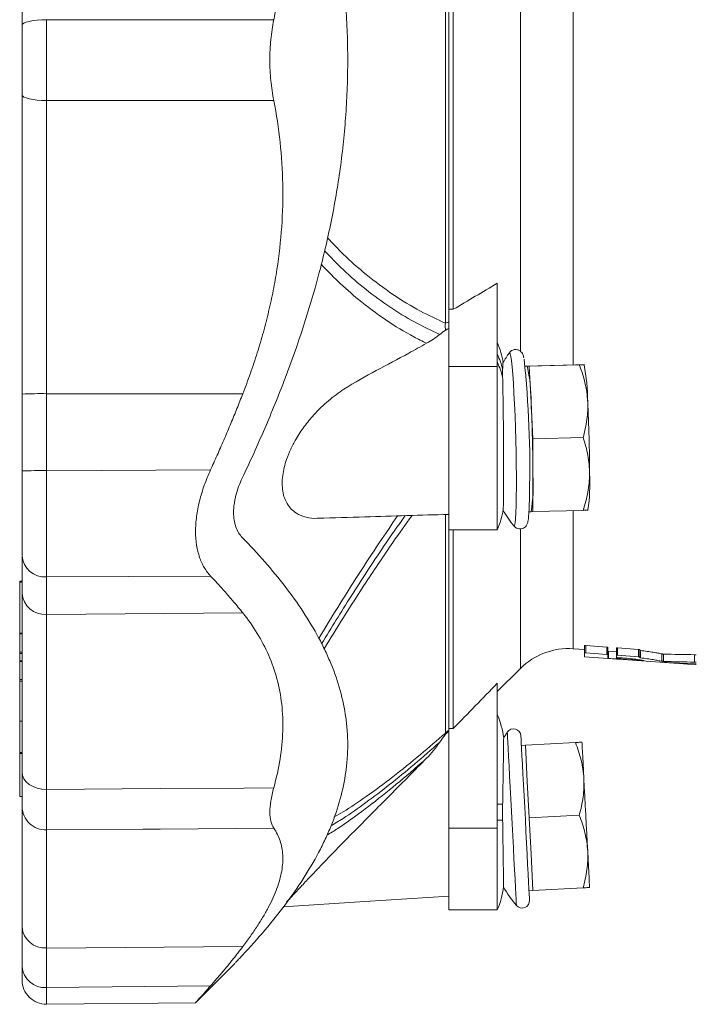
# Model space of a CAD drawing. Header units: millimetres. Extents: x 75 to 821, y -135 to 697.
# Tile 1 of 8: x 81 to 221, y -135 to 68. Entities that reach past the tile are written whole.
import ezdxf

# ---------------------------------------------------------------- set-up
doc = ezdxf.new("R2010")
doc.units = ezdxf.units.MM

msp = doc.modelspace()

# ---------------------------------------------------------------- linework, layer by layer
at = {"color": 8, "linetype": 'Continuous', "lineweight": 0}
for p, q in [((195.45, 122.33), (195.45, -3.36)), ((184.58, 119.55), (184.58, -0.61)), ((169.11, 5.27), (169.11, 113.71)), ((169.81, -3.7), (179.81, -3.7)), ((86.85, -9.27), (127.33, -9.28)), ((86.85, -25.14), (120.68, -24.97)), ((169.11, -79.22), (169.11, -34.21)), ((195.45, -33.38), (195.45, -61.84)), ((184.58, -37.23), (184.58, -65.91)), ((81.31, -48.11), (81.81, -48.11)), ((120.68, -46.86), (86.85, -47.03)), ((86.85, -54.77), (127.33, -54.46)), ((81.31, -58.78), (81.81, -58.78)), ((81.31, -62.52), (81.81, -62.52)), ((81.31, -62.85), (81.81, -62.85)), ((198.05, -62.72), (198.05, -61.19)), ((202.37, -63.03), (202.37, -61.5)), ((202.76, -63.85), (202.76, -62.35)), ((204.62, -63.19), (204.62, -61.66)), ((208.94, -63.5), (208.94, -61.97)), ((209.31, -63.72), (209.31, -62.2)), ((213.71, -64.41), (213.71, -62.9)), ((81.31, -64.47), (81.81, -64.47)), ((204.71, -63.88), (204.71, -63.67)), ((214.03, -64.64), (214.03, -64.63)), ((214.06, -64.45), (214.06, -62.93)), ((220.48, -64.59), (220.48, -63.07)), ((220.7, -65.1), (220.7, -64.97)), ((81.31, -68.21), (81.81, -68.21)), ((81.31, -68.54), (81.81, -68.54)), ((81.31, -76.74), (81.81, -76.74)), ((81.31, -83.21), (81.81, -83.21)), ((81.31, -83.45), (81.81, -83.45)), ((81.31, -92.3), (81.81, -92.3)), ((169.81, -98.81), (179.81, -98.81)), ((86.85, -123.53), (127.33, -123.23)), ((86.85, -131.66), (120.68, -131.31))]:
    msp.add_line(p, q, dxfattribs=at)
at = {"color": 7, "linetype": 'Continuous', "lineweight": 15}
for p, q in [((169.81, 110.85), (169.81, 8.12)), ((170.73, 110.85), (170.73, 8.12)), ((179.81, 13.48), (179.81, -3.7)), ((169.81, 8.12), (170.73, 8.12)), ((169.81, 8.12), (169.81, -3.7)), ((182.29, -0.86), (182.28, -0.88)), ((169.81, -3.7), (169.81, -37.35)), ((179.81, -3.7), (179.81, -37.35)), ((185.98, -3.61), (185.54, -3.62)), ((185.59, -3.61), (195.93, -3.34)), ((185.98, -3.61), (185.59, -3.61)), ((185.59, -3.61), (185.59, -3.62)), ((186.37, -3.6), (185.98, -3.61)), ((186.37, -3.6), (196.72, -3.33)), ((186.76, -11.1), (186.37, -3.6)), ((197.72, -3.35), (197.68, -3.29)), ((187.16, -18.59), (186.76, -11.1)), ((187.16, -18.59), (197.5, -18.32)), ((187.16, -26.09), (187.16, -18.59)), ((187.16, -33.59), (187.16, -26.09)), ((186.33, -33.61), (186.76, -33.6)), ((186.76, -33.6), (187.16, -33.59)), ((187.16, -33.59), (197.5, -33.32)), ((198.46, -33.32), (198.5, -33.24)), ((169.81, -37.35), (179.81, -37.35)), ((169.81, -37.35), (169.81, -78.28)), ((170.73, -37.35), (170.73, -78.28)), ((81.81, -47.91), (81.31, -47.91)), ((81.31, -47.91), (81.31, -48.11)), ((81.31, -58.66), (81.31, -48.11)), ((81.81, -58.66), (81.31, -58.66)), ((81.31, -58.66), (81.31, -58.78)), ((81.31, -62.52), (81.31, -58.78)), ((81.31, -62.52), (81.31, -62.85)), ((81.31, -64.35), (81.31, -62.85)), ((195.45, -61.84), (197.81, -62.01)), ((197.81, -62.73), (197.81, -61.2)), ((197.81, -63.51), (197.81, -62.73)), ((202.37, -61.5), (198.05, -61.19)), ((198.05, -62.72), (202.37, -63.03)), ((202.61, -63.07), (202.61, -61.55)), ((202.61, -62.34), (204.38, -62.47)), ((204.38, -63.2), (204.38, -61.67)), ((208.94, -61.97), (204.62, -61.66)), ((209.18, -63.54), (209.18, -62.01)), ((81.81, -64.35), (81.31, -64.35)), ((81.31, -64.35), (81.31, -64.47)), ((81.31, -68.21), (81.31, -64.47)), ((197.81, -63.51), (202.61, -63.85)), ((202.61, -63.07), (202.61, -63.85)), ((204.38, -63.63), (204.38, -63.2)), ((204.38, -63.87), (204.38, -63.63)), ((204.38, -63.97), (204.38, -63.87)), ((204.62, -63.19), (208.94, -63.5)), ((204.82, -64), (217.18, -64.87)), ((209.18, -63.54), (209.18, -63.69)), ((179.81, -70.67), (184.58, -65.91)), ((81.31, -68.21), (81.31, -68.54)), ((81.31, -76.74), (81.31, -68.54)), ((179.81, -68.96), (179.81, -98.81)), ((81.31, -76.74), (81.31, -76.77)), ((81.31, -76.77), (81.81, -76.77)), ((81.31, -83.21), (81.31, -76.77)), ((169.81, -78.28), (170.73, -78.28)), ((169.81, -78.28), (169.81, -98.81)), ((185.59, -81.71), (195.93, -81.17)), ((185.59, -81.71), (184.79, -81.76)), ((185.98, -89.2), (185.59, -81.71)), ((81.31, -83.21), (81.31, -83.45)), ((81.31, -92.3), (81.31, -83.45)), ((186.37, -96.69), (185.98, -89.2)), ((81.31, -92.3), (81.31, -92.33)), ((81.31, -92.33), (81.81, -92.33)), ((186.37, -96.69), (196.72, -96.15)), ((186.76, -104.18), (186.37, -96.69)), ((169.81, -98.81), (169.81, -115.69)), ((179.81, -98.81), (179.81, -115.69)), ((187.16, -111.67), (186.76, -104.18)), ((187.16, -111.67), (197.5, -111.13)), ((186.36, -111.72), (187.16, -111.67)), ((169.81, -115.69), (179.81, -115.69)), ((117.6, -134.82), (125.43, -126.98)), ((86.86, -135.13), (117.6, -134.82))]:
    msp.add_line(p, q, dxfattribs=at)
at = {"color": 8, "linetype": 'Continuous', "lineweight": 0, "flags": 128}
for points in [[(81.81, 66.64), (81.91, 66.87), (82.2, 67.09), (82.66, 67.3), (83.29, 67.47), (84.06, 67.62), (84.93, 67.73), (85.87, 67.79), (86.85, 67.81)], [(86.85, 67.81), (110.28, 67.81), (127.54, 67.8), (133.71, 67.8)], [(86.85, 51.16), (85.87, 51.18), (84.93, 51.25), (84.06, 51.35), (83.29, 51.5), (82.66, 51.68), (82.2, 51.88), (81.91, 52.1), (81.81, 52.33)], [(133.71, 51.17), (110.28, 51.16), (106.74, 51.16), (86.85, 51.16)], [(183.72, -30.53), (183.74, -28.5), (183.74, -26.28), (183.72, -23.9), (183.68, -21.41), (183.62, -18.87), (183.55, -16.32), (183.46, -13.83), (183.36, -11.43), (183.25, -9.18), (183.12, -7.12), (182.99, -5.3), (182.86, -3.75), (182.73, -2.51), (182.6, -1.6), (182.47, -1.03), (182.35, -0.82), (182.29, -0.86)], [(183.22, -36.53), (183.27, -36.57), (183.38, -36.41), (183.48, -35.89), (183.56, -35.03), (183.64, -33.82), (183.69, -32.32), (183.72, -30.53)], [(183.74, -114.74), (183.74, -114.67), (183.72, -114.27), (183.68, -113.52), (183.62, -112.43), (183.55, -111.03), (183.46, -109.33), (183.36, -107.38), (183.25, -105.22), (183.12, -102.89), (182.99, -100.44), (182.86, -97.91), (182.73, -95.36), (182.6, -92.85), (182.47, -90.41), (182.35, -88.11), (182.24, -85.99), (182.14, -84.08), (182.05, -82.44), (181.98, -81.09), (181.93, -80.07), (181.89, -79.38), (181.87, -79.05), (181.87, -79.03)], [(81.81, -87.24), (81.91, -87.95), (82.2, -88.63), (82.66, -89.26), (83.29, -89.81), (84.06, -90.26), (84.93, -90.6), (85.87, -90.8), (86.85, -90.86)], [(86.85, -90.86), (110.28, -90.68), (127.54, -90.55), (133.71, -90.51)], [(179.81, -93.89), (179.99, -93.89), (180.15, -93.89), (180.3, -93.89), (180.44, -93.89), (180.58, -93.89), (180.7, -93.89), (180.81, -93.89), (180.91, -93.89)], [(179.81, -97.19), (179.98, -97.19), (180.15, -97.19), (180.3, -97.19), (180.44, -97.19), (180.57, -97.19), (180.7, -97.19), (180.81, -97.19), (180.91, -97.19)], [(133.71, -98.82), (110.28, -99.01), (106.74, -99.03), (86.85, -99.19)]]:
    msp.add_lwpolyline(points, dxfattribs=at)
at = {"color": 7, "linetype": 'Continuous', "lineweight": 15, "flags": 128}
for points in [[(186.46, -113.68), (186.46, -113.61), (186.43, -113.2), (186.39, -112.44), (186.34, -111.35), (186.26, -109.95), (186.18, -108.27), (186.07, -106.33), (185.96, -104.2), (185.84, -101.91), (185.72, -99.5), (185.59, -97.04), (185.46, -94.57), (185.33, -92.15), (185.21, -89.82), (185.09, -87.64), (184.99, -85.66), (184.9, -83.91), (184.82, -82.43), (184.76, -81.26), (184.72, -80.42), (184.69, -79.93), (184.68, -79.79)], [(197.27, -81.1), (197.28, -81.23), (197.3, -81.61), (197.33, -82.24), (197.37, -83.11), (197.43, -84.2), (197.5, -85.49), (197.58, -86.96), (197.66, -88.59)], [(198.45, -103.57), (198.35, -101.81), (198.26, -99.96), (198.16, -98.04), (198.05, -96.08), (197.95, -94.13), (197.85, -92.2), (197.75, -90.35), (197.66, -88.59)], [(198.84, -111.06), (198.83, -110.93), (198.81, -110.55), (198.78, -109.92), (198.73, -109.05), (198.68, -107.97), (198.61, -106.67), (198.53, -105.2), (198.45, -103.57)], [(135.63, -115.03), (152.51, -113.95), (169.81, -112.84)]]:
    msp.add_lwpolyline(points, dxfattribs=at)
at = {"color": 8, "linetype": 'Continuous', "lineweight": 0}
for centre, radius, start, end in [((171.12, 0), 5.64, 103.4238, 110.9128), ((166.05, -7.82), 15.28, 13.4615, 25.7492), ((166.05, -9.47), 15.28, 13.503, 25.7491), ((85.59, -119.19), 94.06, 89.2277, 92.3007), ((86.52, -42.32), 4.72, 184.1976, 274.0768), ((171.92, -82.06), 4, 121.8758, 134.7677), ((86.71, -94.29), 4.9, 181.2271, 271.6496), ((86.49, -126.97), 4.7, 184.7064, 274.448)]:
    msp.add_arc(centre, radius, start, end, dxfattribs=at)
at = {"color": 7, "linetype": 'Continuous', "lineweight": 15}
for centre, radius, start, end in [((161.81, -6.2), 19.5, 9.742, 22.6199), ((206.86, -18.07), 30, 144.9967, 149.6131), ((-23.52, -24.44), 210.03, 358.524, 6.0884), ((154.88, -10.65), 31.89, 359.2026, 12.7647), ((159.87, -10.82), 38.57, 0.0421, 11.171), ((85.59, -99.3), 90.04, 89.1934, 92.4036), ((-117.93, -26.58), 305.09, 0.0908, 2.9081), ((-106.24, -26.27), 305.08, 0.0908, 2.9082), ((155.57, -28.2), 31.66, 350.1897, 3.8226), ((160.46, -27.77), 38.43, 351.8158, 2.9645), ((161.81, -29.85), 19.5, 337.3801, 350.1544), ((206.86, -18.07), 30, 210.3741, 218.0053), ((86.52, -50.06), 4.72, 184.1867, 274.0685), ((194.48, -75.81), 14, 86, 135), ((161.81, -82.89), 19.5, 7.8151, 22.6199), ((206.86, -95.62), 30, 146.4162, 149.1446), ((183.15, -79.87), 1.53, 3, 146.4162), ((161.81, -108.19), 19.5, 337.3801, 351.858), ((206.86, -95.62), 30, 210.7654, 219.5838), ((184.93, -113.76), 1.53, 219.5838, 3), ((86.49, -118.85), 4.69, 184.7183, 274.4565), ((86.81, -130.13), 5, 180, 270.6688)]:
    msp.add_arc(centre, radius, start, end, dxfattribs=at)
for centre, major_axis, ratio, start_param, end_param in [((278.6, 61.38), (310.53, 13.43), 0.406081, 4.448134, 4.45352), ((283.37, 61.38), (311.34, 13.46), 0.406081, 4.438862, 4.439813), ((296.28, 61.4), (313.52, 13.56), 0.406081, 4.398501, 4.415327), ((215.68, 58.3), (194.71, -17.9), 0.627608, 4.761372, 4.795949), ((296.28, 61.4), (313.52, 13.56), 0.406081, 4.429437, 4.451412), ((207.09, 58.32), (191.41, -17.59), 0.627608, 4.806416, 4.839938), ((207.35, 58.3), (193.79, -17.81), 0.627608, 4.804616, 4.837722)]:
    msp.add_ellipse(centre, major_axis=major_axis, ratio=ratio, start_param=start_param, end_param=end_param, dxfattribs=at)
for points, knots in [([(127.22, 145.64), (128.83, 142.26), (130.37, 138.86), (133.32, 132), (134.73, 128.55), (138.7, 118.09), (141.03, 111.01), (143.44, 101.96), (143.9, 100.15), (144.75, 96.5), (145.16, 94.68), (146.28, 89.18), (146.91, 85.5), (147.92, 78.12), (148.31, 74.41), (148.7, 68.83), (148.8, 66.97), (148.93, 63.23), (148.96, 61.36), (148.96, 59.49)], [0, 0, 0, 0, 0.125, 0.125, 0.25, 0.25, 0.5, 0.5, 0.5625, 0.5625, 0.625, 0.625, 0.75, 0.75, 0.875, 0.875, 0.9375, 0.9375, 1, 1, 1, 1]), ([(81.81, 128.32), (81.81, 123.13), (81.81, 117.94), (81.81, 107.58), (81.81, 102.41), (81.81, 92.11), (81.81, 86.97), (81.81, 76.76), (81.81, 71.68), (81.81, 66.64)], [0, 0, 0, 0, 0.25, 0.25, 0.5, 0.5, 0.75, 0.75, 1, 1, 1, 1]), ([(127.33, 128.25), (128.41, 125.48), (129.4, 122.66), (131.19, 117), (131.98, 114.16), (134.02, 105.57), (134.94, 99.77), (135.45, 92.41), (135.52, 90.93), (135.59, 87.99), (135.59, 86.52), (135.51, 82.15), (135.32, 79.26), (134.7, 73.5), (134.26, 70.64), (133.71, 67.8)], [0.0087579, 0.0087579, 0.0087579, 0.0087579, 0.01758219, 0.01758219, 0.02640649, 0.02640649, 0.04405508, 0.04405508, 0.04846723, 0.04846723, 0.05287937, 0.05287937, 0.06170367, 0.06170367, 0.07059436, 0.07059436, 0.07059436, 0.07059436]), ([(133.71, 67.8), (133.44, 66.45), (133.24, 65.08), (132.97, 62.31), (132.9, 60.91), (132.9, 58.07), (132.97, 56.67), (133.24, 53.89), (133.44, 52.52), (133.71, 51.17)], [0, 0, 0, 0, 0.25, 0.25, 0.5, 0.5, 0.75, 0.75, 1, 1, 1, 1]), ([(81.81, 66.64), (81.81, 65.46), (81.81, 64.27), (81.81, 62.47), (81.81, 61.86), (81.81, 60.66), (81.81, 60.06), (81.81, 57.07), (81.81, 54.69), (81.81, 52.33)], [0, 0, 0, 0, 0.25, 0.25, 0.375, 0.375, 0.5, 0.5, 1, 1, 1, 1]), ([(127.22, -26.66), (128.83, -23.29), (130.37, -19.88), (133.32, -13.03), (134.73, -9.57), (138.7, 0.88), (141.03, 7.97), (143.44, 17.01), (143.9, 18.83), (144.75, 22.47), (145.16, 24.3), (146.28, 29.79), (146.91, 33.47), (147.92, 40.85), (148.31, 44.56), (148.7, 50.14), (148.8, 52.01), (148.93, 55.74), (148.96, 57.62), (148.96, 59.49)], [0, 0, 0, 0, 0.125, 0.125, 0.25, 0.25, 0.5, 0.5, 0.5625, 0.5625, 0.625, 0.625, 0.75, 0.75, 0.875, 0.875, 0.9375, 0.9375, 1, 1, 1, 1]), ([(81.81, -9.34), (81.81, -4.16), (81.81, 1.03), (81.81, 11.39), (81.81, 16.56), (81.81, 26.87), (81.81, 32.01), (81.81, 42.22), (81.81, 47.3), (81.81, 52.33)], [0, 0, 0, 0, 0.25, 0.25, 0.5, 0.5, 0.75, 0.75, 1, 1, 1, 1]), ([(133.71, 51.17), (133.71, 51.15), (134.27, 48.32), (135.14, 42.6), (135.7, 33.9), (135.47, 25.1), (134.65, 17.79), (133.62, 11.99), (132.69, 7.68), (131.58, 3.39), (130.53, -0.15), (129.62, -2.97), (128.89, -5.07), (128.13, -7.18), (127.6, -8.58), (127.33, -9.28)], [0, 0, 0, 0, 0.001072, 0.143134, 0.285335, 0.428789, 0.571572, 0.642342, 0.713746, 0.784626, 0.856354, 0.891897, 0.927668, 0.963694, 1, 1, 1, 1]), ([(142.84, -34.93), (142.78, -34.93), (141.9, -35.03), (140.35, -34.78), (138.57, -34.12), (137.29, -33.1), (136.23, -31.73), (135.57, -29.93), (135.41, -27.84), (135.55, -25.67), (136.15, -23.22), (137.17, -20.72), (138.38, -18.4), (139.97, -15.99), (142.21, -13.27), (144.96, -10.62), (149.29, -7.5), (154.85, -4.48), (160.54, -1.49), (163.99, 0.43), (165.21, 1.11)], [0, 0, 0, 0, 0.004377, 0.058714, 0.112934, 0.145751, 0.178532, 0.23385, 0.261727, 0.289603, 0.34086, 0.374994, 0.409172, 0.456767, 0.504438, 0.573203, 0.642056, 0.782358, 0.922808, 1, 1, 1, 1]), ([(185.29, -1.9), (185.26, -1.75), (185.21, -1.5), (185.09, -1.18), (184.9, -0.82), (184.52, -0.43), (183.96, -0.17), (183.32, -0.15), (182.76, -0.37), (182.4, -0.69), (182.24, -0.92), (182.2, -1), (182.2, -1.01)], [0, 0, 0, 0, 0.198512, 0.340652, 0.453009, 0.545829, 0.641525, 0.739534, 0.832872, 0.912871, 0.992294, 1, 1, 1, 1]), ([(180.91, -4.26), (180.92, -3.95), (180.95, -3.32), (180.98, -2.9), (181, -2.9), (181.01, -2.91)], [0, 0, 0, 0, 0.400933, 0.813491, 1, 1, 1, 1]), ([(195.93, -3.34), (196.4, -3.33), (196.8, -3.32), (197.4, -3.31), (197.59, -3.3), (197.66, -3.3)], [0, 0, 0, 0, 0.5, 0.5, 1, 1, 1, 1]), ([(197.65, -3.3), (197.63, -3.3), (197.57, -3.31), (197.01, -3.32), (196.72, -3.33)], [0, 0, 0, 0, 0.458382, 1, 1, 1, 1]), ([(196.72, -3.33), (197.19, -4.55), (197.59, -5.77), (198.19, -8.26), (198.38, -9.52), (198.45, -10.79)], [0, 0, 0, 0, 0.5, 0.5, 1, 1, 1, 1]), ([(180.91, -5.9), (180.92, -6.4), (180.95, -7.42), (180.98, -9.33), (181.02, -11.49), (181.04, -13.83), (181.07, -16.32), (181.09, -18.84), (181.1, -21.36), (181.11, -23.78), (181.11, -26.07), (181.11, -28.12), (181.1, -29.91), (181.08, -31.35), (181.06, -32.42), (181.04, -33.05), (181.02, -33.15), (181.02, -33.19)], [0, 0, 0, 0, 0.067004, 0.1359512, 0.2029631, 0.2719137, 0.3390153, 0.4080537, 0.475324, 0.5445356, 0.6119725, 0.6813609, 0.7488624, 0.8183257, 0.8857468, 0.9551332, 1, 1, 1, 1]), ([(81.81, -25.21), (81.81, -22.74), (81.81, -20.28), (81.81, -17.81), (81.81, -14.99), (81.81, -12.16), (81.81, -9.34)], [0.01172815, 0.01172815, 0.01172815, 0.01172815, 0.01912773, 0.01912773, 0.01912773, 0.02759586, 0.02759586, 0.02759586, 0.02759586]), ([(127.33, -9.28), (127.13, -9.79), (126.73, -10.81), (126.12, -12.34), (125.5, -13.87), (124.86, -15.41), (124.22, -16.94), (123.56, -18.48), (122.89, -20.03), (122.21, -21.57), (121.52, -23.12), (121.01, -24.26), (120.73, -24.87), (120.68, -24.97)], [0, 0, 0, 0, 0.096269, 0.192919, 0.289958, 0.387398, 0.485247, 0.583517, 0.682216, 0.781353, 0.880938, 0.98098, 1, 1, 1, 1]), ([(198.45, -10.79), (198.48, -11.43), (198.48, -12.07), (198.43, -13.34), (198.37, -13.97), (198.12, -15.85), (197.84, -17.09), (197.5, -18.32)], [0, 0, 0, 0, 0.25, 0.25, 0.5, 0.5, 1, 1, 1, 1]), ([(198.84, -25.79), (198.84, -25.15), (198.81, -24.52), (198.68, -23.24), (198.59, -22.61), (198.24, -20.74), (197.91, -19.52), (197.5, -18.32)], [0, 0, 0, 0, 0.25, 0.25, 0.5, 0.5, 1, 1, 1, 1]), ([(81.81, -25.21), (81.81, -26.1), (81.81, -26.99), (81.81, -28.74), (81.81, -29.6), (81.81, -31.3), (81.81, -32.14), (81.81, -33.78), (81.81, -34.57), (81.81, -36.09), (81.81, -36.82), (81.81, -38.21), (81.81, -38.88), (81.81, -40.74), (81.81, -41.8), (81.81, -42.66)], [0, 0, 0, 0, 0.125, 0.125, 0.25, 0.25, 0.375, 0.375, 0.5, 0.5, 0.625, 0.625, 0.75, 0.75, 1, 1, 1, 1]), ([(120.68, -24.97), (120.2, -26.02), (119.77, -27.08), (119.01, -29.21), (118.68, -30.29), (118.14, -32.47), (117.94, -33.54), (117.66, -35.63), (117.59, -36.65), (117.59, -38.65), (117.66, -39.6), (117.87, -40.94), (117.95, -41.37), (118.16, -42.21), (118.28, -42.62), (118.68, -43.79), (119.01, -44.49), (119.58, -45.45), (119.78, -45.75), (120.21, -46.33), (120.44, -46.6), (120.68, -46.86)], [0, 0, 0, 0, 0.125, 0.125, 0.25, 0.25, 0.375, 0.375, 0.5, 0.5, 0.625, 0.625, 0.6875, 0.6875, 0.75, 0.75, 0.875, 0.875, 0.9375, 0.9375, 1, 1, 1, 1]), ([(197.5, -33.32), (197.91, -32.09), (198.25, -30.83), (198.71, -28.32), (198.84, -27.06), (198.84, -25.79)], [0, 0, 0, 0, 0.5, 0.5, 1, 1, 1, 1]), ([(125.43, -33.75), (125.43, -33.19), (125.47, -32.62), (125.59, -31.74), (125.64, -31.44), (125.76, -30.84), (125.83, -30.54), (126.06, -29.63), (126.25, -29.03), (126.69, -27.84), (126.94, -27.24), (127.22, -26.66)], [0, 0, 0, 0, 0.25, 0.25, 0.375, 0.375, 0.5, 0.5, 0.75, 0.75, 1, 1, 1, 1]), ([(183.18, -36.46), (183.22, -36.52), (183.33, -36.69), (183.72, -37), (184.31, -37.19), (184.95, -37.13), (185.44, -36.86), (185.76, -36.53), (185.94, -36.22), (186.05, -35.93), (186.14, -35.56), (186.22, -35.03), (186.3, -34.15), (186.37, -32.93), (186.42, -31.51), (186.43, -30.42), (186.44, -29.91)], [0, 0, 0, 0, 0.023531, 0.062179, 0.102476, 0.143158, 0.179625, 0.212354, 0.246436, 0.289858, 0.352038, 0.46615, 0.600503, 0.743411, 0.880185, 1, 1, 1, 1]), ([(125.43, -33.75), (125.43, -34.31), (125.47, -34.84), (125.59, -35.58), (125.64, -35.83), (125.76, -36.3), (125.83, -36.53), (126.06, -37.18), (126.25, -37.57), (126.69, -38.3), (126.94, -38.62), (127.22, -38.91)], [0, 0, 0, 0, 0.25, 0.25, 0.375, 0.375, 0.5, 0.5, 0.75, 0.75, 1, 1, 1, 1]), ([(142.84, -34.94), (146.06, -34.85), (155.05, -34.58), (164.04, -34.32), (169.81, -34.15)], [0, 0, 0, 0, 0.358369, 1, 1, 1, 1]), ([(197.5, -33.32), (197.82, -33.31), (198.37, -33.3), (198.39, -33.3), (198.4, -33.29)], [0, 0, 0, 0, 0.573345, 1, 1, 1, 1]), ([(127.22, -38.91), (128.83, -40.56), (130.37, -42.23), (133.32, -45.61), (134.73, -47.31), (138.7, -52.47), (141.03, -55.97), (143.44, -60.46), (143.9, -61.36), (144.75, -63.17), (145.16, -64.08), (146.28, -66.81), (146.91, -68.64), (147.92, -72.32), (148.31, -74.16), (148.7, -76.95), (148.8, -77.88), (148.93, -79.75), (148.96, -80.68), (148.96, -81.62)], [0, 0, 0, 0, 0.125, 0.125, 0.25, 0.25, 0.5, 0.5, 0.5625, 0.5625, 0.625, 0.625, 0.75, 0.75, 0.875, 0.875, 0.9375, 0.9375, 1, 1, 1, 1]), ([(81.81, -42.66), (81.81, -43.87), (81.81, -45.07), (81.81, -46.28), (81.81, -47.65), (81.81, -49.03), (81.81, -50.41)], [0.01172815, 0.01172815, 0.01172815, 0.01172815, 0.01912773, 0.01912773, 0.01912773, 0.02759586, 0.02759586, 0.02759586, 0.02759586]), ([(120.68, -46.86), (120.73, -46.9), (121.3, -47.51), (122.49, -48.79), (124.09, -50.59), (125.5, -52.23), (126.54, -53.49), (127.1, -54.18), (127.33, -54.46)], [0, 0, 0, 0, 0.01902, 0.243921, 0.509325, 0.727568, 0.891143, 1, 1, 1, 1]), ([(81.81, -50.41), (81.81, -52.94), (81.81, -55.61), (81.81, -61.23), (81.81, -64.18), (81.81, -70.33), (81.81, -73.54), (81.81, -80.21), (81.81, -83.66), (81.81, -87.24)], [0, 0, 0, 0, 0.25, 0.25, 0.5, 0.5, 0.75, 0.75, 1, 1, 1, 1]), ([(127.33, -54.46), (128.41, -55.81), (129.4, -57.22), (131.19, -60.13), (131.98, -61.64), (134.02, -66.34), (134.94, -69.69), (135.45, -74.18), (135.52, -75.1), (135.59, -76.95), (135.59, -77.88), (135.51, -80.7), (135.32, -82.61), (134.7, -86.5), (134.26, -88.49), (133.71, -90.51)], [0.0087579, 0.0087579, 0.0087579, 0.0087579, 0.01758219, 0.01758219, 0.02640649, 0.02640649, 0.04405508, 0.04405508, 0.04846723, 0.04846723, 0.05287937, 0.05287937, 0.06170367, 0.06170367, 0.07059436, 0.07059436, 0.07059436, 0.07059436]), ([(198.05, -61.19), (197.99, -61.19), (197.92, -61.19), (197.84, -61.19), (197.81, -61.2), (197.81, -61.2)], [0, 0, 0, 0, 0.5, 0.5, 1, 1, 1, 1]), ([(197.81, -62.73), (197.81, -62.73), (197.84, -62.72), (197.93, -62.72), (197.99, -62.72), (198.05, -62.72)], [0, 0, 0, 0, 0.5, 0.5, 1, 1, 1, 1]), ([(202.61, -61.55), (202.61, -61.54), (202.59, -61.53), (202.5, -61.51), (202.44, -61.51), (202.37, -61.5)], [0, 0, 0, 0, 0.5, 0.5, 1, 1, 1, 1]), ([(204.62, -61.66), (204.56, -61.66), (204.5, -61.66), (204.41, -61.66), (204.38, -61.66), (204.38, -61.67)], [0, 0, 0, 0, 0.5, 0.5, 1, 1, 1, 1]), ([(209.18, -62.01), (209.18, -62.01), (209.16, -62), (209.07, -61.98), (209.01, -61.97), (208.94, -61.97)], [0, 0, 0, 0, 0.5, 0.5, 1, 1, 1, 1]), ([(213.71, -62.9), (213.5, -62.85), (213.24, -62.8), (212.65, -62.69), (212.32, -62.63), (211.56, -62.51), (211.15, -62.45), (210.28, -62.32), (209.81, -62.26), (209.31, -62.2)], [0, 0, 0, 0, 0.25, 0.25, 0.5, 0.5, 0.75, 0.75, 1, 1, 1, 1]), ([(214.06, -62.93), (214, -62.93), (213.93, -62.93), (213.8, -62.91), (213.74, -62.91), (213.71, -62.9)], [0, 0, 0, 0, 0.5, 0.5, 1, 1, 1, 1]), ([(202.37, -63.03), (202.44, -63.03), (202.5, -63.04), (202.59, -63.06), (202.61, -63.07), (202.61, -63.07)], [0, 0, 0, 0, 0.5, 0.5, 1, 1, 1, 1]), ([(204.38, -63.2), (204.38, -63.19), (204.41, -63.19), (204.5, -63.18), (204.56, -63.19), (204.62, -63.19)], [0, 0, 0, 0, 0.5, 0.5, 1, 1, 1, 1]), ([(204.63, -63.67), (204.57, -63.66), (204.5, -63.66), (204.41, -63.64), (204.38, -63.64), (204.38, -63.63)], [0, 0, 0, 0, 0.5, 0.5, 1, 1, 1, 1]), ([(204.38, -63.87), (204.38, -63.86), (204.42, -63.86), (204.55, -63.87), (204.64, -63.87), (204.71, -63.88)], [0, 0, 0, 0, 0.5, 0.5, 1, 1, 1, 1]), ([(204.53, -63.98), (204.49, -63.98), (204.45, -63.98), (204.4, -63.97), (204.38, -63.97), (204.38, -63.97)], [0, 0, 0, 0, 0.5, 0.5, 1, 1, 1, 1]), ([(210.1, -64.32), (210.1, -64.32), (210.1, -64.3), (209.77, -64.22), (208.8, -64.07), (207.35, -63.9), (205.88, -63.76), (204.95, -63.69), (204.63, -63.67)], [0, 0, 0, 0, 0.04233, 0.250792, 0.461881, 0.674636, 0.886649, 1, 1, 1, 1]), ([(208.94, -63.5), (209.01, -63.5), (209.07, -63.51), (209.16, -63.53), (209.18, -63.53), (209.18, -63.54)], [0, 0, 0, 0, 0.5, 0.5, 1, 1, 1, 1]), ([(209.31, -63.72), (209.81, -63.78), (210.28, -63.84), (211.15, -63.97), (211.56, -64.03), (212.32, -64.15), (212.65, -64.21), (213.24, -64.32), (213.5, -64.37), (213.71, -64.41)], [0, 0, 0, 0, 0.25, 0.25, 0.5, 0.5, 0.75, 0.75, 1, 1, 1, 1]), ([(209.77, -64.31), (209.84, -64.31), (209.93, -64.32), (210.06, -64.33), (210.1, -64.33), (210.1, -64.33)], [0, 0, 0, 0, 0.5, 0.5, 1, 1, 1, 1]), ([(213.71, -64.41), (213.74, -64.42), (213.8, -64.43), (213.93, -64.44), (214, -64.44), (214.06, -64.45)], [0, 0, 0, 0, 0.5, 0.5, 1, 1, 1, 1]), ([(214, -64.63), (213.99, -64.63), (213.95, -64.63), (213.91, -64.63), (213.89, -64.62), (213.89, -64.63), (213.89, -64.63)], [0, 0, 0, 0, 0.159182, 0.492164, 0.825594, 1, 1, 1, 1]), ([(220.85, -63.12), (220.85, -63.11), (220.8, -63.1), (220.65, -63.08), (220.56, -63.07), (220.48, -63.07)], [0, 0, 0, 0, 0.5, 0.5, 1, 1, 1, 1]), ([(220.48, -64.59), (220.56, -64.6), (220.65, -64.6), (220.8, -64.62), (220.85, -64.63), (220.85, -64.64)], [0, 0, 0, 0, 0.5, 0.5, 1, 1, 1, 1]), ([(220.7, -65.1), (220.75, -65.11), (220.78, -65.11), (220.84, -65.11), (220.85, -65.11), (220.85, -65.11)], [0, 0, 0, 0, 0.5, 0.5, 1, 1, 1, 1]), ([(180.91, -93.89), (180.92, -93.38), (180.94, -92.05), (180.98, -89.93), (181.01, -87.65), (181.05, -85.57), (181.07, -83.78), (181.1, -82.29), (181.11, -81.17), (181.12, -80.47), (181.13, -80.17), (181.13, -80.23), (181.12, -80.24)], [0, 0, 0, 0, 0.069733, 0.181149, 0.295795, 0.407242, 0.521909, 0.633596, 0.748502, 0.860554, 0.975838, 1, 1, 1, 1]), ([(197.27, -81.1), (197.27, -81.1), (197.24, -81.1), (197.11, -81.11), (197.02, -81.12), (196.67, -81.13), (196.33, -81.15), (195.93, -81.17)], [0, 0, 0, 0, 0.25, 0.25, 0.5, 0.5, 1, 1, 1, 1]), ([(195.93, -81.17), (196.4, -82.38), (196.8, -83.59), (197.4, -86.06), (197.59, -87.32), (197.66, -88.59)], [0, 0, 0, 0, 0.5, 0.5, 1, 1, 1, 1]), ([(127.22, -125.06), (128.83, -123.34), (130.37, -121.6), (133.32, -118.12), (134.73, -116.37), (138.7, -111.07), (141.03, -107.49), (143.44, -102.93), (143.9, -102.02), (144.75, -100.19), (145.16, -99.27), (146.28, -96.5), (146.91, -94.66), (147.92, -90.95), (148.31, -89.09), (148.7, -86.3), (148.8, -85.36), (148.93, -83.49), (148.96, -82.56), (148.96, -81.62)], [0, 0, 0, 0, 0.125, 0.125, 0.25, 0.25, 0.5, 0.5, 0.5625, 0.5625, 0.625, 0.625, 0.75, 0.75, 0.875, 0.875, 0.9375, 0.9375, 1, 1, 1, 1]), ([(136.34, -114.07), (136.34, -114.07), (136.51, -113.89), (137.19, -113.15), (138.36, -111.9), (139.97, -110.18), (142.19, -107.83), (144.94, -104.95), (148.18, -101.63), (151.51, -98.26), (155.97, -93.76), (160.54, -89.15), (163.99, -85.66), (165.21, -84.42)], [0, 0, 0, 0, 0.000027, 0.051113, 0.10367, 0.174943, 0.248202, 0.351151, 0.456983, 0.563391, 0.669896, 0.882889, 1, 1, 1, 1]), ([(81.81, -87.24), (81.81, -88.08), (81.81, -88.86), (81.81, -89.94), (81.81, -90.29), (81.81, -90.95), (81.81, -91.27), (81.81, -92.76), (81.81, -93.71), (81.81, -94.39)], [0, 0, 0, 0, 0.25, 0.25, 0.375, 0.375, 0.5, 0.5, 1, 1, 1, 1]), ([(197.66, -88.59), (197.69, -89.23), (197.7, -89.87), (197.64, -91.14), (197.58, -91.77), (197.33, -93.66), (197.06, -94.91), (196.72, -96.15)], [0, 0, 0, 0, 0.25, 0.25, 0.5, 0.5, 1, 1, 1, 1]), ([(133.71, -90.51), (133.44, -91.47), (133.24, -92.37), (132.97, -94.04), (132.9, -94.82), (132.9, -96.24), (132.97, -96.86), (133.24, -97.96), (133.44, -98.43), (133.71, -98.82)], [0, 0, 0, 0, 0.25, 0.25, 0.5, 0.5, 0.75, 0.75, 1, 1, 1, 1]), ([(81.81, -119.24), (81.81, -116.58), (81.81, -114.06), (81.81, -109.32), (81.81, -107.1), (81.81, -102.95), (81.81, -101.02), (81.81, -97.48), (81.81, -95.86), (81.81, -94.39)], [0, 0, 0, 0, 0.25, 0.25, 0.5, 0.5, 0.75, 0.75, 1, 1, 1, 1]), ([(180.91, -97.19), (180.92, -98.19), (180.95, -100), (180.99, -102.51), (181.02, -104.68), (181.05, -106.63), (181.07, -108.26), (181.09, -109.56), (181.1, -110.46), (181.11, -110.95), (181.11, -110.95), (181.11, -110.95)], [0, 0, 0, 0, 0.134012, 0.244983, 0.359168, 0.470218, 0.584475, 0.695762, 0.81026, 0.921845, 1, 1, 1, 1]), ([(196.72, -96.15), (197.19, -97.36), (197.59, -98.57), (198.19, -101.04), (198.38, -102.3), (198.45, -103.57)], [0, 0, 0, 0, 0.5, 0.5, 1, 1, 1, 1]), ([(133.71, -98.82), (133.71, -98.83), (134.27, -99.65), (135.14, -101.4), (135.7, -104.35), (135.47, -107.63), (134.65, -110.6), (133.62, -113.09), (132.69, -115), (131.58, -116.98), (130.53, -118.67), (129.62, -120.05), (128.89, -121.09), (128.13, -122.15), (127.6, -122.87), (127.33, -123.23)], [0, 0, 0, 0, 0.001072, 0.143134, 0.285335, 0.428789, 0.571572, 0.642342, 0.713746, 0.784626, 0.856354, 0.891897, 0.927668, 0.963694, 1, 1, 1, 1]), ([(198.45, -103.57), (198.48, -104.21), (198.48, -104.85), (198.43, -106.12), (198.37, -106.75), (198.12, -108.64), (197.84, -109.89), (197.5, -111.13)], [0, 0, 0, 0, 0.25, 0.25, 0.5, 0.5, 1, 1, 1, 1]), ([(198.84, -111.06), (198.84, -111.06), (198.81, -111.06), (198.68, -111.07), (198.59, -111.07), (198.24, -111.09), (197.91, -111.11), (197.5, -111.13)], [0, 0, 0, 0, 0.25, 0.25, 0.5, 0.5, 1, 1, 1, 1]), ([(81.81, -127.36), (81.81, -126.1), (81.81, -124.84), (81.81, -123.57), (81.81, -122.13), (81.81, -120.68), (81.81, -119.24)], [0.01172815, 0.01172815, 0.01172815, 0.01172815, 0.01912773, 0.01912773, 0.01912773, 0.02759586, 0.02759586, 0.02759586, 0.02759586]), ([(127.33, -123.23), (127.13, -123.49), (126.73, -124.02), (126.12, -124.8), (125.5, -125.59), (124.86, -126.39), (124.22, -127.18), (123.56, -127.97), (122.89, -128.77), (122.21, -129.56), (121.52, -130.36), (121.01, -130.94), (120.73, -131.26), (120.68, -131.31)], [0, 0, 0, 0, 0.096269, 0.192919, 0.289958, 0.387398, 0.485247, 0.583517, 0.682216, 0.781353, 0.880938, 0.98098, 1, 1, 1, 1]), ([(125.43, -126.98), (125.43, -126.98), (125.47, -126.94), (125.59, -126.81), (125.64, -126.75), (125.76, -126.62), (125.83, -126.55), (126.06, -126.3), (126.25, -126.09), (126.69, -125.62), (126.94, -125.35), (127.22, -125.06)], [0, 0, 0, 0, 0.25, 0.25, 0.375, 0.375, 0.5, 0.5, 0.75, 0.75, 1, 1, 1, 1]), ([(81.81, -127.36), (81.81, -127.56), (81.81, -128.31), (81.81, -129.29), (81.81, -130.03), (81.81, -130.07), (81.81, -130.09)], [0, 0, 0, 0, 0.115652, 0.429929, 0.744206, 1, 1, 1, 1]), ([(120.68, -131.31), (120.23, -131.82), (119.33, -132.84), (118.36, -133.94), (117.71, -134.68), (117.63, -134.77), (117.6, -134.81)], [0, 0, 0, 0, 0.247665, 0.501376, 0.749329, 1, 1, 1, 1])]:
    msp.add_open_spline(points, degree=3, knots=knots, dxfattribs=at)
at = {"color": 8, "linetype": 'Continuous', "lineweight": 0}
for points, knots in [([(86.85, 51.16), (86.86, 53.9), (86.86, 56.67), (86.86, 60.15), (86.86, 60.85), (86.86, 62.25), (86.86, 62.96), (86.86, 65.06), (86.86, 66.44), (86.85, 67.81)], [0, 0, 0, 0, 0.5, 0.5, 0.625, 0.625, 0.75, 0.75, 1, 1, 1, 1]), ([(86.85, 51.16), (86.85, 46.22), (86.85, 41.24), (86.85, 31.24), (86.85, 26.2), (86.85, 18.63), (86.85, 16.1), (86.85, 11.04), (86.85, 8.5), (86.85, 0.89), (86.85, -4.19), (86.85, -9.27)], [0, 0, 0, 0, 0.25, 0.25, 0.5, 0.5, 0.625, 0.625, 0.75, 0.75, 1, 1, 1, 1]), ([(144.82, 22.83), (145.89, 21.7), (148.46, 18.96), (152.94, 15.05), (158.24, 11.09), (163.7, 7.76), (167.39, 6.06), (169.11, 5.27)], [0, 0, 0, 0, 0.142982, 0.344815, 0.571787, 0.799976, 1, 1, 1, 1]), ([(144.17, 20.18), (145.44, 18.86), (148.22, 15.96), (152.71, 12.12), (157.62, 8.52), (162.69, 5.4), (166.19, 3.75), (167.95, 2.93)], [0, 0, 0, 0, 0.172555, 0.377685, 0.582824, 0.791408, 1, 1, 1, 1]), ([(165.21, 1.11), (164.35, 1.55), (161.5, 2.96), (156.79, 5.83), (151.57, 9.73), (147.13, 13.61), (144.62, 16.22), (143.49, 17.39)], [0, 0, 0, 0, 0.113219, 0.370558, 0.629236, 0.832555, 1, 1, 1, 1]), ([(169.16, 3.81), (169.1, 4.04), (169.07, 4.28), (169.06, 4.77), (169.07, 5.02), (169.11, 5.27)], [0, 0, 0, 0, 0.5, 0.5, 1, 1, 1, 1]), ([(86.85, -9.27), (86.85, -12.6), (86.85, -15.94), (86.85, -19.27), (86.85, -21.23), (86.85, -23.18), (86.85, -25.14)], [0, 0, 0, 0, 0.01, 0.01, 0.01, 0.01587072, 0.01587072, 0.01587072, 0.01587072]), ([(86.85, -47.03), (86.86, -46.48), (86.86, -45.88), (86.86, -44.56), (86.86, -43.84), (86.86, -42.29), (86.86, -41.45), (86.86, -39.7), (86.86, -38.78), (86.86, -36.88), (86.86, -35.89), (86.86, -33.83), (86.86, -32.78), (86.86, -30.65), (86.86, -29.57), (86.86, -27.37), (86.86, -26.26), (86.85, -25.14)], [0, 0, 0, 0, 0.125, 0.125, 0.25, 0.25, 0.375, 0.375, 0.5, 0.5, 0.625, 0.625, 0.75, 0.75, 0.875, 0.875, 1, 1, 1, 1]), ([(143.03, -59.71), (144.31, -57.59), (146.96, -53.18), (151.13, -46.61), (155.25, -40.29), (157.98, -36.31), (159.25, -34.46)], [0, 0, 0, 0, 0.248916, 0.517196, 0.775995, 1, 1, 1, 1]), ([(160.79, -34.41), (159.31, -36.53), (155.49, -41.99), (149.7, -50.83), (145.58, -57.55), (143.58, -60.83)], [0, 0, 0, 0, 0.246239, 0.632754, 1, 1, 1, 1]), ([(162.22, -34.37), (160.9, -36.21), (157.67, -40.73), (152.96, -47.78), (148.22, -55.12), (145.4, -59.72), (144.09, -61.87)], [0, 0, 0, 0, 0.205907, 0.505239, 0.768758, 1, 1, 1, 1]), ([(86.85, -54.77), (86.85, -53.15), (86.85, -51.52), (86.85, -49.89), (86.85, -48.94), (86.85, -47.98), (86.85, -47.03)], [0, 0, 0, 0, 0.01, 0.01, 0.01, 0.01587072, 0.01587072, 0.01587072, 0.01587072]), ([(86.85, -90.86), (86.85, -87.36), (86.85, -83.97), (86.85, -77.44), (86.85, -74.29), (86.85, -69.77), (86.85, -68.29), (86.85, -65.41), (86.85, -64), (86.85, -59.87), (86.85, -57.25), (86.85, -54.77)], [0, 0, 0, 0, 0.25, 0.25, 0.5, 0.5, 0.625, 0.625, 0.75, 0.75, 1, 1, 1, 1]), ([(145.45, -98.38), (146.29, -97.87), (148.65, -96.45), (152.71, -93.59), (157.61, -89.87), (162.69, -85.72), (166.19, -82.64), (167.95, -81.1)], [0, 0, 0, 0, 0.122168, 0.33979, 0.557421, 0.778706, 1, 1, 1, 1]), ([(146.12, -96.58), (146.76, -96.21), (148.9, -94.98), (152.94, -92.23), (158.24, -88.32), (163.7, -83.92), (167.39, -80.72), (169.11, -79.22)], [0, 0, 0, 0, 0.0906107, 0.304777, 0.5456194, 0.7877531, 1, 1, 1, 1]), ([(169.16, -79.48), (169.1, -79.47), (169.07, -79.44), (169.06, -79.35), (169.07, -79.29), (169.11, -79.22)], [0, 0, 0, 0, 0.5, 0.5, 1, 1, 1, 1]), ([(165.21, -84.42), (164.35, -85.19), (161.5, -87.69), (156.79, -91.64), (151.57, -95.65), (147.53, -98.52), (145.42, -99.83), (144.68, -100.29)], [0, 0, 0, 0, 0.120216, 0.393458, 0.668121, 0.884005, 1, 1, 1, 1]), ([(86.85, -99.19), (86.86, -98.39), (86.86, -97.29), (86.86, -95.55), (86.86, -95.19), (86.86, -94.41), (86.86, -94.01), (86.86, -92.74), (86.86, -91.84), (86.85, -90.86)], [0, 0, 0, 0, 0.5, 0.5, 0.625, 0.625, 0.75, 0.75, 1, 1, 1, 1]), ([(86.85, -99.19), (86.85, -100.62), (86.85, -102.21), (86.85, -105.69), (86.85, -107.57), (86.85, -110.62), (86.85, -111.68), (86.85, -113.86), (86.85, -114.98), (86.85, -118.47), (86.85, -120.93), (86.85, -123.53)], [0, 0, 0, 0, 0.25, 0.25, 0.5, 0.5, 0.625, 0.625, 0.75, 0.75, 1, 1, 1, 1]), ([(86.85, -123.53), (86.85, -125.24), (86.85, -126.95), (86.85, -128.65), (86.85, -129.65), (86.85, -130.65), (86.85, -131.66)], [0, 0, 0, 0, 0.01, 0.01, 0.01, 0.01587072, 0.01587072, 0.01587072, 0.01587072]), ([(86.86, -135.07), (86.86, -135.05), (86.86, -135), (86.86, -134.08), (86.86, -132.86), (86.86, -131.91), (86.85, -131.66)], [0, 0, 0, 0, 0.255681, 0.565516, 0.884336, 1, 1, 1, 1])]:
    msp.add_open_spline(points, degree=3, knots=knots, dxfattribs=at)
at = {"color": 7, "linetype": 'Continuous', "lineweight": 15}
for points in [[(170.73, 8.12), (173.76, 9.91), (176.79, 11.69), (179.81, 13.48)], [(169.81, 4.16), (169.58, 4.06), (169.36, 3.94), (169.16, 3.81)], [(167.95, 2.93), (167.14, 2.28), (166.23, 1.67), (165.21, 1.11)], [(169.16, 3.81), (168.73, 3.53), (168.32, 3.23), (167.95, 2.93)], [(180.91, -5.9), (180.89, -5.28), (180.89, -4.73), (180.91, -4.26)], [(209.31, -62.2), (209.23, -62.19), (209.18, -62.17), (209.18, -62.16)], [(209.18, -63.69), (209.18, -63.7), (209.23, -63.71), (209.31, -63.72)], [(213.89, -64.63), (213.9, -64.63), (213.96, -64.63), (214.03, -64.64)], [(220.85, -64.97), (220.85, -64.97), (220.81, -64.97), (220.74, -64.97)], [(170.73, -78.28), (173.76, -75.18), (176.79, -72.07), (179.81, -68.96)], [(169.81, -78.84), (169.58, -79.03), (169.36, -79.24), (169.16, -79.48)], [(167.95, -81.1), (167.14, -82.29), (166.23, -83.4), (165.21, -84.42)], [(169.16, -79.48), (168.73, -80), (168.32, -80.54), (167.95, -81.1)], [(180.91, -97.19), (180.89, -96.09), (180.89, -94.99), (180.91, -93.89)]]:
    msp.add_open_spline(points, degree=3, dxfattribs=at)

doc.saveas('drawing.dxf')
